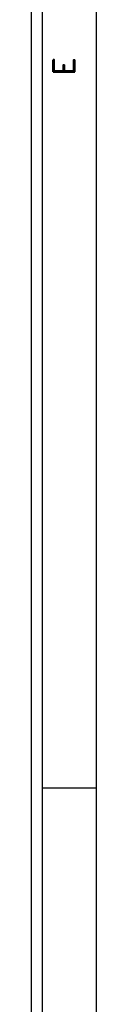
# Model space of a CAD drawing. Header units: inches. Extents: x 3 to 289, y 4 to 291.
# Tile 16 of 256: x 61.434 to 61.809, y 10.388 to 16.077. Entities that reach past the tile are written whole.
import ezdxf
from ezdxf.enums import TextEntityAlignment as Align

# ---------------------------------------------------------------- set-up
doc = ezdxf.new("R2010")
doc.units = ezdxf.units.IN
doc.header["$LTSCALE"] = 0.5
doc.header["$MEASUREMENT"] = 0
doc.layers.add('PLOTVIEW1', color=7, linetype='Continuous')
doc.styles.add('VERO5-RomanD', font='romand__.ttf')

msp = doc.modelspace()

# ---------------------------------------------------------------- linework, layer by layer
at = {"layer": 'PLOTVIEW1', "color": 97, "linetype": 'Continuous'}
for p, q in [((61.4342, 5.3869), (61.4342, 47.8869)), ((61.4967, 5.3869), (61.4967, 47.8869)), ((61.8092, 5.3869), (61.8092, 47.8869)), ((61.8092, 11.6369), (61.4967, 11.6369))]:
    msp.add_line(p, q, dxfattribs=at)

# ---------------------------------------------------------------- texts
at = {"layer": 'PLOTVIEW1', "color": 56, "linetype": 'Continuous', "style": 'VERO5-RomanD', "width": 0.999972}
msp.add_text('E', height=0.125, rotation=90, dxfattribs=at).set_placement((61.6848, 15.7523), (61.6848, 15.864), align=Align.FIT)

doc.saveas('drawing.dxf')
